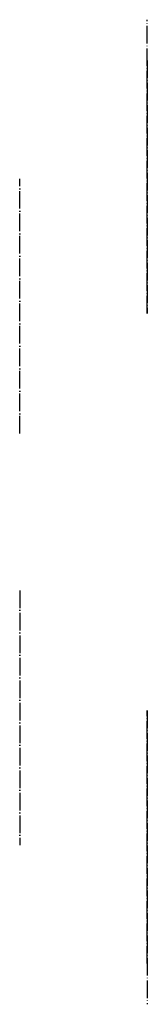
# Model space of a CAD drawing. Extents: x 11567 to 14425, y 4913 to 5442.
# Tile 2 of 2: x 14360 to 14425, y 4926 to 5429. Entities that reach past the tile are written whole.
import ezdxf

# ---------------------------------------------------------------- set-up
doc = ezdxf.new("R2010")
doc.units = 0
doc.header["$LTSCALE"] = 0.75
doc.header["$MEASUREMENT"] = 0
doc.linetypes.add('ET_DASH_DOT', pattern=[15.3, 12, -1.5, 0.3, -1.5])
doc.layers.add('CENTRE', color=2, linetype='ET_DASH_DOT')

msp = doc.modelspace()

# ---------------------------------------------------------------- linework, layer by layer
at = {"layer": 'CENTRE', "extrusion": (1, -6.85787e-10, -2.85868e-09)}
msp.add_line((14425.28, 5278.92, 695.97), (14425.28, 5428.76, 990.3), dxfattribs=at)
at = {"layer": 'CENTRE', "extrusion": (1, 0, 0)}
for p, q in [((14425.28, 5408.03, 949.57), (14425.28, 5278.92, 695.97)), ((14360.28, 5217.62, 695.97), (14360.28, 5347.62, 695.97)), ((14360.28, 5137.62, 695.97), (14360.28, 5007.62, 695.97)), ((14425.28, 4947.22, 949.57), (14425.28, 5076.32, 695.97))]:
    msp.add_line(p, q, dxfattribs=at)
at = {"layer": 'CENTRE', "extrusion": (1, 6.85787e-10, -2.85868e-09)}
msp.add_line((14425.28, 5076.32, 695.97), (14425.28, 4926.48, 990.3), dxfattribs=at)

doc.saveas('drawing.dxf')
